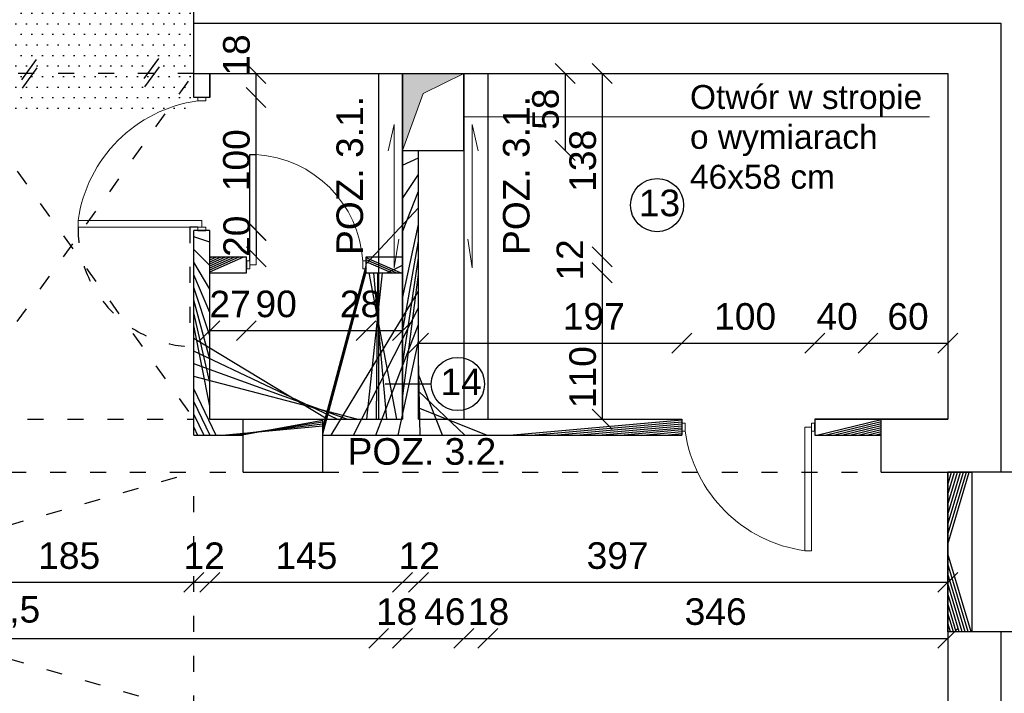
# Model space of a CAD drawing. Header units: millimetres. Extents: x 6528 to 149658, y 3342 to 12852.
# Tile 87 of 122: x 78604 to 79344, y 7709 to 8216. Entities that reach past the tile are written whole.
import ezdxf

# ---------------------------------------------------------------- set-up
doc = ezdxf.new("R2010")
doc.units = ezdxf.units.MM
doc.linetypes.add('ACAD_ISO03W100', pattern=[30, 12, -18])
doc.layers.add('R-TAB', color=1, linetype='Continuous')
doc.styles.get("Standard").update_dxf_attribs({"font": 'arial.ttf'})
doc.dimstyles.new('ISO-25', dxfattribs={"dimtxt": 2.5, "dimasz": 2.5, "dimexe": 1.25, "dimexo": 0.625, "dimtad": 1, "dimtxsty": 'Standard', "dimcen": 2.5, "dimadec": 0, "dimazin": 0, "dimtfac": 1, "dimtmove": 0, "dimatfit": 3, "dimfxl": 1, "dimarcsym": 0})
pattern_1 = [(45, (-1177784256.190767, -935731374.6151185), (-11.22532015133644, 11.22532015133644), [])]

# ---------------------------------------------------------------- blocks, each defined once
blk = doc.blocks.new('_Oblique')
at = {"color": 0, "linetype": 'ByBlock', "lineweight": -2}
blk.add_line((-0.5, -0.5), (0.5, 0.5), dxfattribs=at)
blk = doc.blocks.new('*D2646')
at = {"color": 0, "lineweight": -2, "transparency": 16777216}
blk.add_line((78549.85100667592, 7792.912864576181), (78734.85100739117, 7792.912864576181), dxfattribs=at)
at = {"layer": 'Defpoints', "color": 0, "transparency": 16777216}
for p in [(78549.85100667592, 7915.670604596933), (78734.85100739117, 7903.67060507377), (78734.85100739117, 7792.912864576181)]:
    blk.add_point(p, dxfattribs=at)
at = {"color": 0, "lineweight": -2, "transparency": 16777216, "xscale": 15, "yscale": 15, "zscale": 15, "rotation": 180}
blk.add_blockref('_Oblique', (78549.85100667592, 7792.912864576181), dxfattribs=at)
at = {"color": 0, "lineweight": -2, "transparency": 16777216, "xscale": 15, "yscale": 15, "zscale": 15}
blk.add_blockref('_Oblique', (78734.85100739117, 7792.912864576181), dxfattribs=at)
at = {"color": 0, "transparency": 16777216, "insert": (78641.12258665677, 7812.902863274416), "char_height": 20, "attachment_point": 5}
blk.add_mtext('185', dxfattribs=at)
blk = doc.blocks.new('*D2647')
at = {"color": 0, "lineweight": -2, "transparency": 16777216}
blk.add_line((78734.85100786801, 7792.912864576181), (78746.85100739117, 7792.912864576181), dxfattribs=at)
at = {"layer": 'Defpoints', "color": 0, "transparency": 16777216}
for p in [(78734.85100786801, 7915.670604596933), (78746.85100739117, 7915.67060507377), (78746.85100739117, 7792.912864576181)]:
    blk.add_point(p, dxfattribs=at)
at = {"color": 0, "lineweight": -2, "transparency": 16777216, "xscale": 15, "yscale": 15, "zscale": 15, "rotation": 180}
blk.add_blockref('_Oblique', (78734.85100786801, 7792.912864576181), dxfattribs=at)
at = {"color": 0, "lineweight": -2, "transparency": 16777216, "xscale": 15, "yscale": 15, "zscale": 15}
blk.add_blockref('_Oblique', (78746.85100739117, 7792.912864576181), dxfattribs=at)
at = {"color": 0, "transparency": 16777216, "insert": (78742.62331526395, 7812.902863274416), "char_height": 20, "attachment_point": 5}
blk.add_mtext('12', dxfattribs=at)
blk = doc.blocks.new('*D2648')
at = {"color": 0, "lineweight": -2, "transparency": 16777216}
blk.add_line((78746.85100739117, 7792.912864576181), (78891.8510076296, 7792.912864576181), dxfattribs=at)
at = {"layer": 'Defpoints', "color": 0, "transparency": 16777216}
for p in [(78746.85100739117, 7915.670604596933), (78891.8510076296, 7915.67060519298), (78891.8510076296, 7792.912864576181)]:
    blk.add_point(p, dxfattribs=at)
at = {"color": 0, "lineweight": -2, "transparency": 16777216, "xscale": 15, "yscale": 15, "zscale": 15, "rotation": 180}
blk.add_blockref('_Oblique', (78746.85100739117, 7792.912864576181), dxfattribs=at)
at = {"color": 0, "lineweight": -2, "transparency": 16777216, "xscale": 15, "yscale": 15, "zscale": 15}
blk.add_blockref('_Oblique', (78891.8510076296, 7792.912864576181), dxfattribs=at)
at = {"color": 0, "transparency": 16777216, "insert": (78819.52199142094, 7812.902863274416), "char_height": 20, "attachment_point": 5}
blk.add_mtext('145', dxfattribs=at)
blk = doc.blocks.new('*D2649')
at = {"color": 0, "lineweight": -2, "transparency": 16777216}
blk.add_line((78891.8510076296, 7792.912864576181), (78903.8510076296, 7792.912864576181), dxfattribs=at)
at = {"layer": 'Defpoints', "color": 0, "transparency": 16777216}
for p in [(78891.8510076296, 7915.670604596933), (78903.8510076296, 7915.67060507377), (78903.8510076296, 7792.912864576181)]:
    blk.add_point(p, dxfattribs=at)
at = {"color": 0, "lineweight": -2, "transparency": 16777216, "xscale": 15, "yscale": 15, "zscale": 15, "rotation": 180}
blk.add_blockref('_Oblique', (78891.8510076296, 7792.912864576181), dxfattribs=at)
at = {"color": 0, "lineweight": -2, "transparency": 16777216, "xscale": 15, "yscale": 15, "zscale": 15}
blk.add_blockref('_Oblique', (78903.8510076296, 7792.912864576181), dxfattribs=at)
at = {"color": 0, "transparency": 16777216, "insert": (78904.41271631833, 7812.902863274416), "char_height": 20, "attachment_point": 5}
blk.add_mtext('12', dxfattribs=at)
blk = doc.blocks.new('*D2650')
at = {"color": 0, "lineweight": -2, "transparency": 16777216}
blk.add_line((78903.8510076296, 7792.912864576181), (79301.85100691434, 7792.912864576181), dxfattribs=at)
at = {"layer": 'Defpoints', "color": 0, "transparency": 16777216}
for p in [(78903.8510076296, 7915.670604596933), (79301.85100691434, 7915.670605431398), (79301.85100691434, 7792.912864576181)]:
    blk.add_point(p, dxfattribs=at)
at = {"color": 0, "lineweight": -2, "transparency": 16777216, "xscale": 15, "yscale": 15, "zscale": 15, "rotation": 180}
blk.add_blockref('_Oblique', (78903.8510076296, 7792.912864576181), dxfattribs=at)
at = {"color": 0, "lineweight": -2, "transparency": 16777216, "xscale": 15, "yscale": 15, "zscale": 15}
blk.add_blockref('_Oblique', (79301.85100691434, 7792.912864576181), dxfattribs=at)
at = {"color": 0, "transparency": 16777216, "insert": (79053.56797425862, 7812.902863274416), "char_height": 20, "attachment_point": 5}
blk.add_mtext('397', dxfattribs=at)
blk = doc.blocks.new('*D2697')
at = {"color": 0, "lineweight": -2, "transparency": 16777216}
blk.add_line((78746.8510076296, 7982.241287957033), (78774.35100739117, 7982.241287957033), dxfattribs=at)
at = {"layer": 'Defpoints', "color": 0, "transparency": 16777216}
for p in [(78746.8510076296, 8036.130866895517), (78774.35100739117, 8036.130866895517), (78774.35100739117, 7982.241287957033)]:
    blk.add_point(p, dxfattribs=at)
at = {"color": 0, "lineweight": -2, "transparency": 16777216, "xscale": 15, "yscale": 15, "zscale": 15, "rotation": 180}
blk.add_blockref('_Oblique', (78746.8510076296, 7982.241287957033), dxfattribs=at)
at = {"color": 0, "lineweight": -2, "transparency": 16777216, "xscale": 15, "yscale": 15, "zscale": 15}
blk.add_blockref('_Oblique', (78774.35100739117, 7982.241287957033), dxfattribs=at)
at = {"color": 0, "transparency": 16777216, "insert": (78762.0987889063, 8002.231286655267), "char_height": 20, "attachment_point": 5}
blk.add_mtext('27', dxfattribs=at)
blk = doc.blocks.new('*D2698')
at = {"color": 0, "lineweight": -2, "transparency": 16777216}
blk.add_line((78774.35100739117, 7982.241287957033), (78864.35100739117, 7982.241287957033), dxfattribs=at)
at = {"layer": 'Defpoints', "color": 0, "transparency": 16777216}
for p in [(78774.35100739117, 8036.130866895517), (78864.35100739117, 8036.130866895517), (78864.35100739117, 7982.241287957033)]:
    blk.add_point(p, dxfattribs=at)
at = {"color": 0, "lineweight": -2, "transparency": 16777216, "xscale": 15, "yscale": 15, "zscale": 15, "rotation": 180}
blk.add_blockref('_Oblique', (78774.35100739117, 7982.241287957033), dxfattribs=at)
at = {"color": 0, "lineweight": -2, "transparency": 16777216, "xscale": 15, "yscale": 15, "zscale": 15}
blk.add_blockref('_Oblique', (78864.35100739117, 7982.241287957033), dxfattribs=at)
at = {"color": 0, "transparency": 16777216, "insert": (78796.78108613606, 8002.231286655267), "char_height": 20, "attachment_point": 5}
blk.add_mtext('90', dxfattribs=at)
blk = doc.blocks.new('*D2699')
at = {"color": 0, "lineweight": -2, "transparency": 16777216}
blk.add_line((78864.35100739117, 7982.241287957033), (78891.85100739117, 7982.241287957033), dxfattribs=at)
at = {"layer": 'Defpoints', "color": 0, "transparency": 16777216}
for p in [(78864.35100739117, 8036.130866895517), (78891.85100739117, 8025.67060507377), (78891.85100739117, 7982.241287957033)]:
    blk.add_point(p, dxfattribs=at)
at = {"color": 0, "lineweight": -2, "transparency": 16777216, "xscale": 15, "yscale": 15, "zscale": 15, "rotation": 180}
blk.add_blockref('_Oblique', (78864.35100739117, 7982.241287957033), dxfattribs=at)
at = {"color": 0, "lineweight": -2, "transparency": 16777216, "xscale": 15, "yscale": 15, "zscale": 15}
blk.add_blockref('_Oblique', (78891.85100739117, 7982.241287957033), dxfattribs=at)
at = {"color": 0, "transparency": 16777216, "insert": (78860.18300764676, 8002.231286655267), "char_height": 20, "attachment_point": 5}
blk.add_mtext('28', dxfattribs=at)
blk = doc.blocks.new('*D2700')
at = {"color": 0, "lineweight": -2, "transparency": 16777216}
blk.add_line((78781.59434645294, 8175.670605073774), (78781.59434645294, 8157.670605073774), dxfattribs=at)
at = {"layer": 'Defpoints', "color": 0, "transparency": 16777216}
for p in [(78746.8510073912, 8175.670605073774), (78746.8510073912, 8157.670605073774), (78781.59434645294, 8157.670605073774)]:
    blk.add_point(p, dxfattribs=at)
at = {"color": 0, "lineweight": -2, "transparency": 16777216, "xscale": 15, "yscale": 15, "zscale": 15}
for p, rotation in [((78781.59434645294, 8175.670605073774), 90), ((78781.59434645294, 8157.670605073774), 270)]:
    blk.add_blockref('_Oblique', p, dxfattribs=dict(at, rotation=rotation))
at = {"color": 0, "transparency": 16777216, "insert": (78766.97043078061, 8189.584688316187), "char_height": 20, "attachment_point": 5, "rotation": 90}
blk.add_mtext('18', dxfattribs=at)
blk = doc.blocks.new('*D2701')
at = {"color": 0, "lineweight": -2, "transparency": 16777216}
blk.add_line((78781.59434788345, 8157.670605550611), (78781.59434788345, 8057.670605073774), dxfattribs=at)
at = {"layer": 'Defpoints', "color": 0, "transparency": 16777216}
for p in [(78746.85100691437, 8157.670605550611), (78746.85100762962, 8057.670605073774), (78781.59434788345, 8057.670605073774)]:
    blk.add_point(p, dxfattribs=at)
at = {"color": 0, "lineweight": -2, "transparency": 16777216, "xscale": 15, "yscale": 15, "zscale": 15}
for p, rotation in [((78781.59434788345, 8157.670605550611), 90), ((78781.59434788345, 8057.670605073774), 270)]:
    blk.add_blockref('_Oblique', p, dxfattribs=dict(at, rotation=rotation))
at = {"color": 0, "transparency": 16777216, "insert": (78766.97043030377, 8110.431375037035), "char_height": 20, "attachment_point": 5, "rotation": 90}
blk.add_mtext('100', dxfattribs=at)
blk = doc.blocks.new('*D2702')
at = {"color": 0, "lineweight": -2, "transparency": 16777216}
blk.add_line((78781.85101168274, 8057.670605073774), (78781.85101168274, 8037.670605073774), dxfattribs=at)
at = {"layer": 'Defpoints', "color": 0, "transparency": 16777216}
for p in [(78746.8510073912, 8057.670605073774), (78746.8510073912, 8037.670605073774), (78781.85101168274, 8037.670605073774)]:
    blk.add_point(p, dxfattribs=at)
at = {"color": 0, "lineweight": -2, "transparency": 16777216, "xscale": 15, "yscale": 15, "zscale": 15}
for p, rotation in [((78781.85101168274, 8057.670605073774), 90), ((78781.85101168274, 8037.670605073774), 270)]:
    blk.add_blockref('_Oblique', p, dxfattribs=dict(at, rotation=rotation))
at = {"color": 0, "transparency": 16777216, "insert": (78767.22709124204, 8053.238773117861), "char_height": 20, "attachment_point": 5, "rotation": 90}
blk.add_mtext('20', dxfattribs=at)
blk = doc.blocks.new('*D2704')
at = {"color": 0, "lineweight": -2, "transparency": 16777216}
blk.add_line((79241.85100691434, 7972.827101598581), (79301.85100691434, 7972.827101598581), dxfattribs=at)
at = {"layer": 'Defpoints', "color": 0, "transparency": 16777216}
for p in [(79301.85100691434, 7972.827101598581), (79241.85100691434, 7915.670604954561), (79301.85100691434, 7915.670605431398)]:
    blk.add_point(p, dxfattribs=at)
at = {"color": 0, "lineweight": -2, "transparency": 16777216, "xscale": 15, "yscale": 15, "zscale": 15, "rotation": 180}
blk.add_blockref('_Oblique', (79241.85100691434, 7972.827101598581), dxfattribs=at)
at = {"color": 0, "lineweight": -2, "transparency": 16777216, "xscale": 15, "yscale": 15, "zscale": 15}
blk.add_blockref('_Oblique', (79301.85100691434, 7972.827101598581), dxfattribs=at)
at = {"color": 0, "transparency": 16777216, "insert": (79271.95413797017, 7992.817100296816), "char_height": 20, "attachment_point": 5}
blk.add_mtext('60', dxfattribs=at)
blk = doc.blocks.new('*D2705')
at = {"color": 0, "lineweight": -2, "transparency": 16777216}
blk.add_line((79201.85100715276, 7972.827101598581), (79241.85100691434, 7972.827101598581), dxfattribs=at)
at = {"layer": 'Defpoints', "color": 0, "transparency": 16777216}
for p in [(79241.85100691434, 7972.827101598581), (79201.85100715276, 7915.670604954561), (79241.85100691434, 7915.670605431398)]:
    blk.add_point(p, dxfattribs=at)
at = {"color": 0, "lineweight": -2, "transparency": 16777216, "xscale": 15, "yscale": 15, "zscale": 15, "rotation": 180}
blk.add_blockref('_Oblique', (79201.85100715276, 7972.827101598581), dxfattribs=at)
at = {"color": 0, "lineweight": -2, "transparency": 16777216, "xscale": 15, "yscale": 15, "zscale": 15}
blk.add_blockref('_Oblique', (79241.85100691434, 7972.827101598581), dxfattribs=at)
at = {"color": 0, "transparency": 16777216, "insert": (79218.58745114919, 7992.817100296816), "char_height": 20, "attachment_point": 5}
blk.add_mtext('40', dxfattribs=at)
blk = doc.blocks.new('*D2706')
at = {"color": 0, "lineweight": -2, "transparency": 16777216}
blk.add_line((79101.85100715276, 7972.827101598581), (79201.85100715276, 7972.827101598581), dxfattribs=at)
at = {"layer": 'Defpoints', "color": 0, "transparency": 16777216}
for p in [(79201.85100715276, 7972.827101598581), (79101.85100715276, 7915.670604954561), (79201.85100715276, 7915.670605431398)]:
    blk.add_point(p, dxfattribs=at)
at = {"color": 0, "lineweight": -2, "transparency": 16777216, "xscale": 15, "yscale": 15, "zscale": 15, "rotation": 180}
blk.add_blockref('_Oblique', (79101.85100715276, 7972.827101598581), dxfattribs=at)
at = {"color": 0, "lineweight": -2, "transparency": 16777216, "xscale": 15, "yscale": 15, "zscale": 15}
blk.add_blockref('_Oblique', (79201.85100715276, 7972.827101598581), dxfattribs=at)
at = {"color": 0, "transparency": 16777216, "insert": (79149.42670409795, 7992.817100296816), "char_height": 20, "attachment_point": 5}
blk.add_mtext('100', dxfattribs=at)
blk = doc.blocks.new('*D2707')
at = {"color": 0, "lineweight": -2, "transparency": 16777216}
blk.add_line((78903.8510076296, 7972.827101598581), (79101.85100715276, 7972.827101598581), dxfattribs=at)
at = {"layer": 'Defpoints', "color": 0, "transparency": 16777216}
for p in [(79101.85100715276, 7972.827101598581), (78903.8510076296, 7915.67060507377), (79101.85100715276, 7915.670605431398)]:
    blk.add_point(p, dxfattribs=at)
at = {"color": 0, "lineweight": -2, "transparency": 16777216, "xscale": 15, "yscale": 15, "zscale": 15, "rotation": 180}
blk.add_blockref('_Oblique', (78903.8510076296, 7972.827101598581), dxfattribs=at)
at = {"color": 0, "lineweight": -2, "transparency": 16777216, "xscale": 15, "yscale": 15, "zscale": 15}
blk.add_blockref('_Oblique', (79101.85100715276, 7972.827101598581), dxfattribs=at)
at = {"color": 0, "transparency": 16777216, "insert": (79035.66767637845, 7992.817100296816), "char_height": 20, "attachment_point": 5}
blk.add_mtext('197', dxfattribs=at)
blk = doc.blocks.new('*D2708')
at = {"color": 0, "lineweight": -2, "transparency": 16777216}
blk.add_line((79042.00438826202, 8175.670605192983), (79042.00438826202, 8037.670604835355), dxfattribs=at)
at = {"layer": 'Defpoints', "color": 0, "transparency": 16777216}
for p in [(79086.58405201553, 8175.670605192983), (78928.82683603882, 8037.670604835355), (79042.00438826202, 8037.670604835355)]:
    blk.add_point(p, dxfattribs=at)
at = {"color": 0, "lineweight": -2, "transparency": 16777216, "xscale": 15, "yscale": 15, "zscale": 15}
for p, rotation in [((79042.00438826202, 8175.670605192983), 90), ((79042.00438826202, 8037.670604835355), 270)]:
    blk.add_blockref('_Oblique', p, dxfattribs=dict(at, rotation=rotation))
at = {"color": 0, "transparency": 16777216, "insert": (79027.38047306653, 8110.021447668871), "char_height": 20, "attachment_point": 5, "rotation": 90}
blk.add_mtext('138', dxfattribs=at)
blk = doc.blocks.new('*D2709')
at = {"color": 0, "lineweight": -2, "transparency": 16777216}
blk.add_line((79042.00439231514, 8037.670605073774), (79042.00439231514, 8025.670605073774), dxfattribs=at)
at = {"layer": 'Defpoints', "color": 0, "transparency": 16777216}
for p in [(78928.82683603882, 8037.670605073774), (78928.82683603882, 8025.670605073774), (79042.00439231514, 8025.670605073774)]:
    blk.add_point(p, dxfattribs=at)
at = {"color": 0, "lineweight": -2, "transparency": 16777216, "xscale": 15, "yscale": 15, "zscale": 15}
for p, rotation in [((79042.00439231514, 8037.670605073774), 90), ((79042.00439231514, 8025.670605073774), 270)]:
    blk.add_blockref('_Oblique', p, dxfattribs=dict(at, rotation=rotation))
at = {"color": 0, "transparency": 16777216, "insert": (79017.6469060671, 8035.414648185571), "char_height": 20, "attachment_point": 5, "rotation": 90}
blk.add_mtext('12', dxfattribs=at)
blk = doc.blocks.new('*D2710')
at = {"color": 0, "lineweight": -2, "transparency": 16777216}
blk.add_line((79042.00439255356, 8025.670605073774), (79042.00439255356, 7915.670610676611), dxfattribs=at)
at = {"layer": 'Defpoints', "color": 0, "transparency": 16777216}
for p in [(78928.82683603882, 8025.670605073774), (79042.00439255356, 7915.670610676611), (79086.5840567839, 7915.670610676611)]:
    blk.add_point(p, dxfattribs=at)
at = {"color": 0, "lineweight": -2, "transparency": 16777216, "xscale": 15, "yscale": 15, "zscale": 15}
for p, rotation in [((79042.00439255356, 8025.670605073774), 90), ((79042.00439255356, 7915.670610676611), 270)]:
    blk.add_blockref('_Oblique', p, dxfattribs=dict(at, rotation=rotation))
at = {"color": 0, "transparency": 16777216, "insert": (79027.38047306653, 7947.271798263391), "char_height": 20, "attachment_point": 5, "rotation": 90}
blk.add_mtext('110', dxfattribs=at)
blk = doc.blocks.new('*D2935')
at = {"color": 0, "lineweight": -2, "transparency": 16777216}
blk.add_line((78549.85100739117, 8263.464403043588), (78734.85100739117, 8263.464403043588), dxfattribs=at)
at = {"layer": 'Defpoints', "color": 0, "transparency": 16777216}
for p in [(78734.85100739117, 8263.464403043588), (78549.85100739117, 8175.670604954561), (78734.85100739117, 8175.67059672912)]:
    blk.add_point(p, dxfattribs=at)
at = {"color": 0, "lineweight": -2, "transparency": 16777216, "xscale": 15, "yscale": 15, "zscale": 15, "rotation": 180}
blk.add_blockref('_Oblique', (78549.85100739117, 8263.464403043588), dxfattribs=at)
at = {"color": 0, "lineweight": -2, "transparency": 16777216, "xscale": 15, "yscale": 15, "zscale": 15}
blk.add_blockref('_Oblique', (78734.85100739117, 8263.464403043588), dxfattribs=at)
at = {"color": 0, "transparency": 16777216, "insert": (78696.12221782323, 8283.454401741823), "char_height": 20, "attachment_point": 5}
blk.add_mtext('185', dxfattribs=at)
blk = doc.blocks.new('*D2936')
at = {"color": 0, "lineweight": -2, "transparency": 16777216}
blk.add_line((78734.85100739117, 8263.670600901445), (78746.85100739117, 8263.670600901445), dxfattribs=at)
at = {"layer": 'Defpoints', "color": 0, "transparency": 16777216}
for p in [(78746.85100739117, 8263.670600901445), (78746.85100739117, 8243.67059672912), (78734.85100739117, 8175.876802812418)]:
    blk.add_point(p, dxfattribs=at)
at = {"color": 0, "lineweight": -2, "transparency": 16777216, "xscale": 15, "yscale": 15, "zscale": 15, "rotation": 180}
blk.add_blockref('_Oblique', (78734.85100739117, 8263.670600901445), dxfattribs=at)
at = {"color": 0, "lineweight": -2, "transparency": 16777216, "xscale": 15, "yscale": 15, "zscale": 15}
blk.add_blockref('_Oblique', (78746.85100739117, 8263.670600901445), dxfattribs=at)
at = {"color": 0, "transparency": 16777216, "insert": (78761.09046380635, 8283.66059959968), "char_height": 20, "attachment_point": 5}
blk.add_mtext('12', dxfattribs=at)
blk = doc.blocks.new('*D3031')
at = {"color": 0, "lineweight": -2, "transparency": 16777216}
blk.add_line((78255.35100715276, 7750.777130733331), (78873.85100739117, 7750.777130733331), dxfattribs=at)
at = {"layer": 'Defpoints', "color": 0, "transparency": 16777216}
for p in [(78255.35100715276, 7915.670604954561), (78873.85100739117, 7915.67060519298), (78873.85100739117, 7750.777130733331)]:
    blk.add_point(p, dxfattribs=at)
at = {"color": 0, "lineweight": -2, "transparency": 16777216, "xscale": 15, "yscale": 15, "zscale": 15, "rotation": 180}
blk.add_blockref('_Oblique', (78255.35100715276, 7750.777130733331), dxfattribs=at)
at = {"color": 0, "lineweight": -2, "transparency": 16777216, "xscale": 15, "yscale": 15, "zscale": 15}
blk.add_blockref('_Oblique', (78873.85100739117, 7750.777130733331), dxfattribs=at)
at = {"color": 0, "transparency": 16777216, "insert": (78584.37103908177, 7770.767129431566), "char_height": 20, "attachment_point": 5}
blk.add_mtext('618,5', dxfattribs=at)
blk = doc.blocks.new('*D3032')
at = {"color": 0, "lineweight": -2, "transparency": 16777216}
blk.add_line((78873.85100739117, 7750.777130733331), (78891.85100739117, 7750.777130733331), dxfattribs=at)
at = {"layer": 'Defpoints', "color": 0, "transparency": 16777216}
for p in [(78891.85100739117, 7915.67060519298), (78873.85100739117, 7873.534867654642), (78891.85100739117, 7750.777130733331)]:
    blk.add_point(p, dxfattribs=at)
at = {"color": 0, "lineweight": -2, "transparency": 16777216, "xscale": 15, "yscale": 15, "zscale": 15, "rotation": 180}
blk.add_blockref('_Oblique', (78873.85100739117, 7750.777130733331), dxfattribs=at)
at = {"color": 0, "lineweight": -2, "transparency": 16777216, "xscale": 15, "yscale": 15, "zscale": 15}
blk.add_blockref('_Oblique', (78891.85100739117, 7750.777130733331), dxfattribs=at)
at = {"color": 0, "transparency": 16777216, "insert": (78887.4037317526, 7770.767129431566), "char_height": 20, "attachment_point": 5}
blk.add_mtext('18', dxfattribs=at)
blk = doc.blocks.new('*D3033')
at = {"color": 0, "lineweight": -2, "transparency": 16777216}
blk.add_line((78891.85100739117, 7750.777130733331), (78937.85100739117, 7750.777130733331), dxfattribs=at)
at = {"layer": 'Defpoints', "color": 0, "transparency": 16777216}
for p in [(78891.85100739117, 7915.670604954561), (78937.85100739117, 7915.67060519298), (78937.85100739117, 7750.777130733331)]:
    blk.add_point(p, dxfattribs=at)
at = {"color": 0, "lineweight": -2, "transparency": 16777216, "xscale": 15, "yscale": 15, "zscale": 15, "rotation": 180}
blk.add_blockref('_Oblique', (78891.85100739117, 7750.777130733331), dxfattribs=at)
at = {"color": 0, "lineweight": -2, "transparency": 16777216, "xscale": 15, "yscale": 15, "zscale": 15}
blk.add_blockref('_Oblique', (78937.85100739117, 7750.777130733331), dxfattribs=at)
at = {"color": 0, "transparency": 16777216, "insert": (78923.55618827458, 7770.767129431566), "char_height": 20, "attachment_point": 5}
blk.add_mtext('46', dxfattribs=at)
blk = doc.blocks.new('*D3034')
at = {"color": 0, "lineweight": -2, "transparency": 16777216}
blk.add_line((78937.85100739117, 7750.777130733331), (78955.85100739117, 7750.777130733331), dxfattribs=at)
at = {"layer": 'Defpoints', "color": 0, "transparency": 16777216}
for p in [(78937.85100739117, 7915.670604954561), (78955.85100739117, 7915.67060519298), (78955.85100739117, 7750.777130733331)]:
    blk.add_point(p, dxfattribs=at)
at = {"color": 0, "lineweight": -2, "transparency": 16777216, "xscale": 15, "yscale": 15, "zscale": 15, "rotation": 180}
blk.add_blockref('_Oblique', (78937.85100739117, 7750.777130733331), dxfattribs=at)
at = {"color": 0, "lineweight": -2, "transparency": 16777216, "xscale": 15, "yscale": 15, "zscale": 15}
blk.add_blockref('_Oblique', (78955.85100739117, 7750.777130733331), dxfattribs=at)
at = {"color": 0, "transparency": 16777216, "insert": (78956.49480860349, 7770.767129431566), "char_height": 20, "attachment_point": 5}
blk.add_mtext('18', dxfattribs=at)
blk = doc.blocks.new('*D3035')
at = {"color": 0, "lineweight": -2, "transparency": 16777216}
blk.add_line((78955.85100739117, 7750.777130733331), (79301.85100691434, 7750.777130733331), dxfattribs=at)
at = {"layer": 'Defpoints', "color": 0, "transparency": 16777216}
for p in [(78955.85100739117, 7915.670604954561), (79301.85100691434, 7915.670605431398), (79301.85100691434, 7750.777130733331)]:
    blk.add_point(p, dxfattribs=at)
at = {"color": 0, "lineweight": -2, "transparency": 16777216, "xscale": 15, "yscale": 15, "zscale": 15, "rotation": 180}
blk.add_blockref('_Oblique', (78955.85100739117, 7750.777130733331), dxfattribs=at)
at = {"color": 0, "lineweight": -2, "transparency": 16777216, "xscale": 15, "yscale": 15, "zscale": 15}
blk.add_blockref('_Oblique', (79301.85100691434, 7750.777130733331), dxfattribs=at)
at = {"color": 0, "transparency": 16777216, "insert": (79127.24081366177, 7770.767129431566), "char_height": 20, "attachment_point": 5}
blk.add_mtext('346', dxfattribs=at)
blk = doc.blocks.new('*D3036')
at = {"color": 0, "lineweight": -2, "transparency": 16777216}
blk.add_line((79014.06219189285, 8175.670605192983), (79014.06219189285, 8117.670605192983), dxfattribs=at)
at = {"layer": 'Defpoints', "color": 0, "transparency": 16777216}
for p in [(79058.64185373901, 8175.670605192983), (78937.85100715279, 8117.670605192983), (79014.06219189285, 8117.670605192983)]:
    blk.add_point(p, dxfattribs=at)
at = {"color": 0, "lineweight": -2, "transparency": 16777216, "xscale": 15, "yscale": 15, "zscale": 15}
for p, rotation in [((79014.06219189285, 8175.670605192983), 90), ((79014.06219189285, 8117.670605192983), 270)]:
    blk.add_blockref('_Oblique', p, dxfattribs=dict(at, rotation=rotation))
at = {"color": 0, "transparency": 16777216, "insert": (78999.43827479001, 8148.817882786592), "char_height": 20, "attachment_point": 5, "rotation": 90}
blk.add_mtext('58', dxfattribs=at)

msp = doc.modelspace()

# ---------------------------------------------------------------- hatches: boundary and pattern name
h = msp.add_hatch()
h.set_pattern_fill('DOTS', color=256, scale=5)
h.set_pattern_definition([(0, (-1177784256.190767, -935731374.6151185), (3.96875, 7.9375), [0, -7.9375])])
h.paths.add_polyline_path([(78734.85100739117, 8175.670604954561), (78734.85100739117, 8175.67060507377), (78734.85100739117, 8243.670604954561), (78549.85100739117, 8243.670604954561), (78549.85100739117, 8175.670604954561)])
at = {"lineweight": 20}
h = msp.add_hatch(color=1, dxfattribs=at)
h.set_gradient(color2=(0, 0, 0), tint=1)
h.paths.add_polyline_path([(78907.36366598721, 8160.650444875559), (78937.85100715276, 8175.67060507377), (78891.85100739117, 8175.67060507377), (78891.85100739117, 8117.67060519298)])
h = msp.add_hatch()
h.set_pattern_fill('ANSI31', color=256, scale=5)
h.set_pattern_definition(pattern_1)
h.paths.add_polyline_path([(78746.8510076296, 8057.67060507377), (78734.8510076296, 8057.67060507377), (78734.85100739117, 7903.67060507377), (78771.85100691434, 7903.67060507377), (78771.85100691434, 7915.67060507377), (78746.85100739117, 7915.67060507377)])
h.paths.add_polyline_path([(79101.85100715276, 7915.670604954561), (78903.85100739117, 7915.67060507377), (78903.85100739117, 8117.67060519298), (78891.85100739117, 8117.67060519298), (78891.85100739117, 7915.67060519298), (78831.85100691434, 7915.67060507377), (78831.85100691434, 7903.67060507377), (79101.85100715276, 7903.67060507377)])
h.paths.add_polyline_path([(78891.85100739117, 8037.67060507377), (78864.35100739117, 8037.67060507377), (78864.35100739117, 8025.67060507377), (78891.85100739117, 8025.67060507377)], flags=17)
h.paths.add_polyline_path([(78774.35100739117, 8037.67060507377), (78746.8510076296, 8037.67060507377), (78746.8510076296, 8025.67060507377), (78774.35100739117, 8025.67060507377)])
h.paths.add_polyline_path([(79251.85100691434, 7915.670604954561), (79241.85100715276, 7915.670604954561), (79201.85100715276, 7915.670604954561), (79201.85100715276, 7903.67060507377), (79251.85100691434, 7903.670604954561)])
h = msp.add_hatch()
h.set_pattern_fill('ANSI31', color=256, scale=5)
h.set_pattern_definition(pattern_1)
h.paths.add_polyline_path([(79301.85100715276, 7755.670604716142), (79319.85100691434, 7755.670604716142), (79319.85100667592, 7875.670604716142), (79301.85100739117, 7875.67060352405)])

# ---------------------------------------------------------------- linework, layer by layer
at = {"lineweight": 30}
for p, q in [((78734.85100739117, 8175.67059672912), (78734.85100739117, 8243.67059672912)), ((78734.85100739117, 8213.670604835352), (79341.85100691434, 8213.670604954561)), ((79341.85100691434, 8213.670604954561), (79341.85100691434, 7875.670604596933)), ((78734.85100739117, 8175.67060507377), (79301.85100691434, 8175.670604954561)), ((78734.85100715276, 8157.670604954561), (78734.85100739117, 8175.67060507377)), ((78746.85100739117, 8157.67060507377), (78746.85100739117, 8175.67060507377)), ((78891.85100739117, 7915.670604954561), (78891.85100739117, 8175.67060507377)), ((78937.85100715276, 8117.67060519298), (78937.85100715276, 8175.67060519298)), ((79301.85100739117, 8175.67060507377), (79301.85100715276, 7915.670604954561)), ((78746.85100739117, 8157.67060507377), (78734.85100739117, 8157.67060507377)), ((78891.85100739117, 8117.67060519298), (78937.85100739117, 8117.67060519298)), ((78903.85100739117, 7915.670604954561), (78903.85100739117, 8117.67060519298)), ((78734.85100739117, 7903.67060519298), (78734.8510076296, 8057.670604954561)), ((78746.85100739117, 8057.67060507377), (78734.85100739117, 8057.67060507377)), ((78746.85100739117, 7915.67060507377), (78746.8510076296, 8057.67060507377)), ((78746.85100739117, 8037.67060507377), (78774.35100739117, 8037.67060507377)), ((78774.35100739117, 8025.67060507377), (78774.35100739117, 8037.67060519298)), ((78864.35100739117, 8037.67060507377), (78891.85100739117, 8037.67060507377)), ((78864.35100739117, 8025.67060507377), (78864.35100739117, 8037.67060519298)), ((78746.85100739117, 8025.67060507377), (78774.35100739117, 8025.67060507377)), ((78864.35100739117, 8025.67060507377), (78891.85100739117, 8025.67060507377)), ((78746.85100739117, 7915.67060507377), (78771.85100691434, 7915.67060507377)), ((78771.85100691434, 7915.670604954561), (78831.85100691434, 7915.670604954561)), ((78771.85100691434, 7875.670604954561), (78771.85100691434, 7915.670604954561)), ((78831.85100691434, 7875.670604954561), (78831.85100691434, 7915.670604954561)), ((78831.85100691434, 7915.67060507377), (78891.8510076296, 7915.67060519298)), ((78903.8510076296, 7915.67060507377), (79101.85100715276, 7915.670604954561)), ((79101.85100715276, 7915.670604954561), (79101.85100715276, 7903.670604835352)), ((79201.85100715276, 7915.670604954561), (79251.85100691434, 7915.670604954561)), ((79201.85100715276, 7915.670604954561), (79201.85100715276, 7903.670604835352)), ((79251.85100691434, 7915.670604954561), (79301.85100691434, 7915.670604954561)), ((79251.85100691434, 7875.670604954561), (79251.85100691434, 7915.670604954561)), ((78734.85100739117, 7903.67060507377), (78771.85100691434, 7903.67060507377)), ((78831.85100691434, 7903.67060507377), (79101.85100715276, 7903.67060507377)), ((79201.85100715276, 7903.67060507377), (79251.85100691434, 7903.670604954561)), ((78771.85100691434, 7875.670604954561), (78831.85100691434, 7875.670604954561)), ((79251.85100691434, 7875.670604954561), (79301.85100691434, 7875.670604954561)), ((79386.85100691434, 7875.670604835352), (79301.85100715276, 7875.670604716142)), ((79301.85100691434, 7755.670604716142), (79301.85100691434, 7653.670604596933)), ((79386.85100691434, 7755.670604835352), (79301.85100715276, 7755.670604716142)), ((79341.85100691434, 7755.670604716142), (79341.85100691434, 7653.670604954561))]:
    msp.add_line(p, q, dxfattribs=at)
at = {"color": 1}
for p, q in [((78605.55724756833, 8170.964226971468), (78616.42479174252, 8186.112564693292)), ((78697.5947801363, 8171.881083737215), (78708.4623243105, 8187.029421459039)), ((78606.09406607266, 8164.705469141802), (78616.96161024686, 8179.853806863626)), ((78698.13159864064, 8165.622325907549), (78708.99914281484, 8180.770663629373))]:
    msp.add_line(p, q, dxfattribs=at)
at = {"linetype": 'ACAD_ISO03W100'}
for p, q in [((78734.85100739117, 8175.670604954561), (78549.85100739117, 8175.670604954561)), ((78549.85100667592, 7915.670604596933), (78734.85100691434, 8175.670604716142)), ((78731.91771571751, 8060.17060507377), (78731.91771571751, 7970.17060507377)), ((78104.85100786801, 7875.670604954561), (78734.85100786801, 7695.670604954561)), ((78104.85100786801, 7695.670604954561), (78734.85100786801, 7875.670604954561)), ((78734.85100786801, 7695.670604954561), (78734.85100786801, 7875.670604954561))]:
    msp.add_line(p, q, dxfattribs=at)
for p, q in [((78746.85100739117, 8175.67060507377), (78746.85100739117, 8157.67060507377)), ((78776.85100739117, 8034.67060519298), (78776.85100739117, 8114.67060519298)), ((78776.85100739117, 8114.67060519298), (78781.85100739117, 8114.67060519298)), ((78737.85100739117, 8060.17060507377), (78731.91771571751, 8060.17060507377)), ((78737.85100739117, 8057.67060507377), (78743.85100739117, 8057.67060507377)), ((78774.35100739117, 8034.67060519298), (78774.35100739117, 8028.67060519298)), ((78913.43059771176, 7942.101303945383), (78878.64152209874, 7942.101303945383)), ((79241.85100715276, 7915.670604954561), (79201.85100715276, 7915.670604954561)), ((79301.85100715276, 7915.670604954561), (79241.85100715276, 7915.670604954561)), ((79201.85100715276, 7906.670604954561), (79201.85100715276, 7912.670604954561)), ((79251.85100691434, 7875.670604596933), (79301.85100715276, 7875.670604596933))]:
    msp.add_line(p, q)
at = {"color": 1, "lineweight": 30}
for p, q in [((78873.85100739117, 8175.67060519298), (78873.85100739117, 7915.67060519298)), ((78891.85100739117, 8175.67060519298), (78891.85100739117, 7915.670604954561)), ((78891.85100739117, 8175.670605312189), (78891.85100739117, 7915.670605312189)), ((78937.85100739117, 8175.67060519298), (78937.85100739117, 7915.670604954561)), ((78955.85100739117, 8175.67060519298), (78955.85100739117, 7915.67060519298))]:
    msp.add_line(p, q, dxfattribs=at)
at = {"lineweight": 20}
for p, q in [((78903.85100739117, 8175.67060507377), (78923.85100739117, 8175.67060507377)), ((78907.36366598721, 8160.650444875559), (78937.85100715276, 8175.67060507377)), ((78891.85100739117, 8117.67060519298), (78907.36366598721, 8160.650444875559)), ((78737.85100739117, 8155.17060507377), (78737.85100739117, 8157.67060507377)), ((78740.85100739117, 8155.17060507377), (78737.85100739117, 8155.17060507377)), ((78740.85100739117, 8155.17060507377), (78743.85100739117, 8155.17060507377)), ((78743.85100739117, 8155.17060507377), (78743.85100739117, 8157.67060507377)), ((78937.85100739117, 8143.051142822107), (79288.16699283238, 8143.051142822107)), ((78776.85100739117, 8034.67060519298), (78776.85100739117, 8114.67060519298)), ((78781.85100739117, 8114.670604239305), (78781.85100739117, 8031.67060519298)), ((78647.85100739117, 8060.17060507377), (78647.85100739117, 8065.17060507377)), ((78647.85100739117, 8065.17060507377), (78740.85100739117, 8065.17060507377)), ((78740.85100739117, 8060.17060507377), (78740.85100739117, 8065.17060507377)), ((78737.85100739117, 8060.17060507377), (78647.85100739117, 8060.17060507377)), ((78740.85100739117, 8060.17060507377), (78737.85100739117, 8060.17060507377)), ((78737.85100739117, 8060.17060507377), (78737.85100739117, 8057.67060507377)), ((78740.85100739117, 8060.17060507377), (78743.85100739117, 8060.17060507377)), ((78743.85100739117, 8060.17060507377), (78743.85100739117, 8057.67060507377)), ((78776.85100739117, 8034.67060519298), (78774.35100739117, 8034.67060519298)), ((78776.85100739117, 8031.67060519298), (78776.85100739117, 8034.67060519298)), ((78861.85100739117, 8031.67060519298), (78861.85100739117, 8034.67060519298)), ((78861.85100739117, 8034.67060519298), (78864.35100739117, 8034.67060519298)), ((78776.85100739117, 8028.67060519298), (78774.35100739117, 8028.67060519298)), ((78776.85100739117, 8031.67060519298), (78781.85100739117, 8031.67060519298)), ((78776.85100739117, 8031.67060519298), (78776.85100739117, 8028.67060519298)), ((78861.85100739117, 8031.67060519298), (78861.85100739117, 8028.67060519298)), ((78861.85100739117, 8028.67060519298), (78864.35100739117, 8028.67060519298)), ((79104.35100715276, 7912.670604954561), (79101.85100715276, 7912.670604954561)), ((79104.35100715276, 7909.670604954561), (79104.35100715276, 7912.670604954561)), ((79104.35100715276, 7909.670604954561), (79104.35100715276, 7906.670604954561)), ((79199.35100715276, 7909.670604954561), (79194.35100715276, 7909.670604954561)), ((79194.35100715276, 7816.670604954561), (79194.35100715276, 7909.670604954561)), ((79199.35100715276, 7909.670604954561), (79199.35100715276, 7912.670604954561)), ((79199.35100715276, 7912.670604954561), (79201.85100715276, 7912.670604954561)), ((79199.35100715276, 7909.670604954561), (79199.35100715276, 7906.670604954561)), ((79104.35100715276, 7906.670604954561), (79101.85100715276, 7906.670604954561)), ((79199.35100715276, 7906.670604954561), (79201.85100715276, 7906.670604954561)), ((79199.35100715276, 7906.670604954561), (79199.35100715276, 7816.670604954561)), ((79199.35100715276, 7816.670604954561), (79194.35100715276, 7816.670604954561))]:
    msp.add_line(p, q, dxfattribs=at)
at = {"color": 1, "lineweight": 20}
for p, q in [((78881.05536573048, 8117.454403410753), (78885.60409562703, 8137.260008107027)), ((78885.60409562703, 8137.260008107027), (78885.60409562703, 8029.571139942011)), ((78948.64664905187, 8117.454403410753), (78944.09791915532, 8137.260008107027)), ((78944.09791915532, 8137.260008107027), (78944.09791915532, 8029.571139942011)), ((78885.60409562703, 8029.571139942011), (78888.90106051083, 8050.948389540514)), ((78944.09791915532, 8029.571139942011), (78940.80095427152, 8050.948389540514))]:
    msp.add_line(p, q, dxfattribs=at)
at = {"linetype": 'ACAD_ISO03W100', "lineweight": 30}
for p, q in [((78549.85100739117, 7915.67060519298), (78734.85100739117, 7915.67060519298)), ((78326.85100691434, 7875.670604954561), (78771.85100691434, 7875.670604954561)), ((78831.85100691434, 7875.670604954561), (79251.85100691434, 7875.670604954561))]:
    msp.add_line(p, q, dxfattribs=at)
at = {"linetype": 'Continuous', "lineweight": 30}
for p, q in [((79301.85100667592, 7875.670604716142), (79301.85100691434, 7755.670604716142)), ((79319.85100667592, 7875.670604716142), (79319.85100691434, 7755.670604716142))]:
    msp.add_line(p, q, dxfattribs=at)
at = {"linetype": 'ACAD_ISO03W100'}
msp.add_lwpolyline([(78549.85100667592, 8175.670604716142), (78734.85100691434, 7915.670610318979)], dxfattribs=at)
msp.add_lwpolyline([(79301.85100667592, 7875.67060352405), (79319.85100667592, 7875.670604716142), (79319.85100691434, 7755.670604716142), (79301.85100715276, 7755.670604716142), (79301.85100739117, 7875.670604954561)])
for centre in [(79083.2155966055, 8076.696354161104), (78933.43059771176, 7942.101303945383)]:
    msp.add_circle(centre, 20)
at = {"lineweight": 20}
for centre, radius, start, end in [((78752.4424618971, 8050.579149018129), 105.6043689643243, 97.94200749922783, 172.0579925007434), ((78776.73185222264, 8029.551448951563), 85.27295196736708, 3.441684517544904, 86.55832952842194), ((79208.94246285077, 7921.262059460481), 105.6043688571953, 187.9420142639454, 262.0579925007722)]:
    msp.add_arc(centre, radius, start, end, dxfattribs=at)
at = {"linetype": 'ACAD_ISO03W100'}
msp.add_arc((78736.49592702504, 8058.709281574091), 88.65696394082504, 179.0555537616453, 267.0399548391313, dxfattribs=at)

# ---------------------------------------------------------------- texts
at = {"attachment_point": 1}
for s, width, insert, char_height in [('Otwór w stropie o wymiarach 46x58 cm', 179.1504565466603, (79107.98462813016, 8167.020110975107), 18), ('13', 68.36028754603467, (79069.5249923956, 8088.32024742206), 20), ('14', 68.36028754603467, (78920.24472730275, 7953.725197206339), 20)]:
    msp.add_mtext_dynamic_manual_height_columns(s, width=width, gutter_width=12.5, heights=[0], dxfattribs=dict(at, insert=insert, char_height=char_height))
at = {"color": 140, "char_height": 20}
for insert, attachment_point, rotation in [((78842.12053601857, 8039.21016264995), 1, 90), ((78987.58147876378, 8039.21016264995), 7, 90.00000000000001)]:
    msp.add_mtext_dynamic_manual_height_columns('POZ. 3.1.', width=221.7822774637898, gutter_width=12.5, heights=[0], dxfattribs=dict(at, insert=insert, attachment_point=attachment_point, rotation=rotation))
at = {"color": 140, "insert": (78850.50232546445, 7901.392207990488), "char_height": 20, "attachment_point": 1}
msp.add_mtext_dynamic_manual_height_columns('POZ. 3.2.', width=221.7822774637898, gutter_width=12.5, heights=[0], dxfattribs=at)
at = {"layer": 'R-TAB', "color": 0, "ltscale": 24, "insert": (52722.18076848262, 8439.03246203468), "char_height": 75, "width": 2065.84350681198, "attachment_point": 1}
msp.add_mtext('\\pi19.57762;PRZEKROJE ŁAW FUNADAMENTOWYCH\\P\\pi938.76248;1:25', dxfattribs=at)

# ---------------------------------------------------------------- dimensions: what is measured, and where the dimension line sits
for base, p1, p2, picture, middle in [((78734.85100739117, 8263.464403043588), (78549.85100739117, 8175.670604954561), (78734.85100739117, 8175.67059672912), '*D2935', (78696.12221782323, 8283.454401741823)), ((78746.85100739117, 8263.670600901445), (78734.85100739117, 8175.876802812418), (78746.85100739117, 8243.67059672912), '*D2936', (78761.09046380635, 8283.66059959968)), ((78864.35100739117, 7982.241287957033), (78774.35100739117, 8036.130866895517), (78864.35100739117, 8036.130866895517), '*D2698', (78796.78108613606, 8002.231286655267)), ((79201.85100715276, 7972.827101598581), (79101.85100715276, 7915.670604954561), (79201.85100715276, 7915.670605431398), '*D2706', (79149.42670409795, 7992.817100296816)), ((79241.85100691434, 7972.827101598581), (79201.85100715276, 7915.670604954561), (79241.85100691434, 7915.670605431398), '*D2705', (79218.58745114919, 7992.817100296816)), ((79301.85100691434, 7972.827101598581), (79241.85100691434, 7915.670604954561), (79301.85100691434, 7915.670605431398), '*D2704', (79271.95413797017, 7992.817100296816)), ((78873.85100739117, 7750.777130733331), (78255.35100715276, 7915.670604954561), (78873.85100739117, 7915.67060519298), '*D3031', (78584.37103908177, 7770.767129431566)), ((78734.85100739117, 7792.912864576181), (78549.85100667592, 7915.670604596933), (78734.85100739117, 7903.67060507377), '*D2646', (78641.12258665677, 7812.902863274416)), ((78746.85100739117, 7792.912864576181), (78734.85100786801, 7915.670604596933), (78746.85100739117, 7915.67060507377), '*D2647', (78742.62331526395, 7812.902863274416)), ((78891.8510076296, 7792.912864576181), (78746.85100739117, 7915.670604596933), (78891.8510076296, 7915.67060519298), '*D2648', (78819.52199142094, 7812.902863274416)), ((78891.85100739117, 7750.777130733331), (78873.85100739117, 7873.534867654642), (78891.85100739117, 7915.67060519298), '*D3032', (78887.4037317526, 7770.767129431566)), ((78937.85100739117, 7750.777130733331), (78891.85100739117, 7915.670604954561), (78937.85100739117, 7915.67060519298), '*D3033', (78923.55618827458, 7770.767129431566)), ((78903.8510076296, 7792.912864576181), (78891.8510076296, 7915.670604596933), (78903.8510076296, 7915.67060507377), '*D2649', (78904.41271631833, 7812.902863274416)), ((78955.85100739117, 7750.777130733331), (78937.85100739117, 7915.670604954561), (78955.85100739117, 7915.67060519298), '*D3034', (78956.49480860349, 7770.767129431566)), ((79301.85100691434, 7750.777130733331), (78955.85100739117, 7915.670604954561), (79301.85100691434, 7915.670605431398), '*D3035', (79127.24081366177, 7770.767129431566))]:
    dim = msp.add_linear_dim(base=base, p1=p1, p2=p2, dimstyle='ISO-25', override={"dimtxt": 20, "dimasz": 15, "dimblk1": 'Oblique', "dimblk2": 'Oblique', "dimsah": 1, "dimse1": 1, "dimse2": 1, "dimtmove": 2})
    dim.commit()
    dim.dimension.update_dxf_attribs({"geometry": picture, "text_midpoint": middle, "dimtype": 160})
for base, p1, p2, picture, middle in [((78781.59434645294, 8157.670605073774), (78746.85100739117, 8175.67060507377), (78746.85100739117, 8157.67060507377), '*D2700', (78766.97043078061, 8189.584688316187)), ((79042.00438826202, 8037.670604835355), (79086.5840520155, 8175.67060519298), (78928.82683603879, 8037.670604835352), '*D2708', (79027.38047306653, 8110.021447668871)), ((79014.06219189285, 8117.670605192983), (79058.64185373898, 8175.67060519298), (78937.85100715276, 8117.67060519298), '*D3036', (78999.43827479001, 8148.817882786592)), ((78781.59434788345, 8057.670605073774), (78746.85100691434, 8157.670605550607), (78746.8510076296, 8057.67060507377), '*D2701', (78766.97043030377, 8110.431375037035)), ((78781.85101168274, 8037.670605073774), (78746.85100739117, 8057.67060507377), (78746.85100739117, 8037.67060507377), '*D2702', (78767.22709124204, 8053.238773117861)), ((79042.00439231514, 8025.670605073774), (78928.82683603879, 8037.67060507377), (78928.82683603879, 8025.67060507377), '*D2709', (79017.6469060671, 8035.414648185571)), ((79042.00439255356, 7915.670610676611), (78928.82683603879, 8025.67060507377), (79086.58405678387, 7915.670610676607), '*D2710', (79027.38047306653, 7947.271798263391))]:
    dim = msp.add_linear_dim(base=base, p1=p1, p2=p2, angle=90, dimstyle='ISO-25', override={"dimtxt": 20, "dimasz": 15, "dimblk1": 'Oblique', "dimblk2": 'Oblique', "dimsah": 1, "dimse1": 1, "dimse2": 1, "dimtmove": 2})
    dim.commit()
    dim.dimension.update_dxf_attribs({"geometry": picture, "text_midpoint": middle, "dimtype": 160})
for base, p1, p2, text, picture, middle in [((78774.35100739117, 7982.241287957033), (78746.8510076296, 8036.130866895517), (78774.35100739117, 8036.130866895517), '27', '*D2697', (78762.0987889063, 8002.231286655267)), ((78891.85100739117, 7982.241287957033), (78864.35100739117, 8036.130866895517), (78891.85100739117, 8025.67060507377), '28', '*D2699', (78860.18300764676, 8002.231286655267)), ((79101.85100715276, 7972.827101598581), (78903.8510076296, 7915.67060507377), (79101.85100715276, 7915.670605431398), '197', '*D2707', (79035.66767637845, 7992.817100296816)), ((79301.85100691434, 7792.912864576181), (78903.8510076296, 7915.670604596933), (79301.85100691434, 7915.670605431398), '397', '*D2650', (79053.56797425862, 7812.902863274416))]:
    dim = msp.add_linear_dim(base=base, p1=p1, p2=p2, text=text, dimstyle='ISO-25', override={"dimtxt": 20, "dimasz": 15, "dimblk1": 'Oblique', "dimblk2": 'Oblique', "dimsah": 1, "dimse1": 1, "dimse2": 1, "dimtmove": 2})
    dim.commit()
    dim.dimension.update_dxf_attribs({"geometry": picture, "text_midpoint": middle, "dimtype": 160})

doc.saveas('drawing.dxf')
